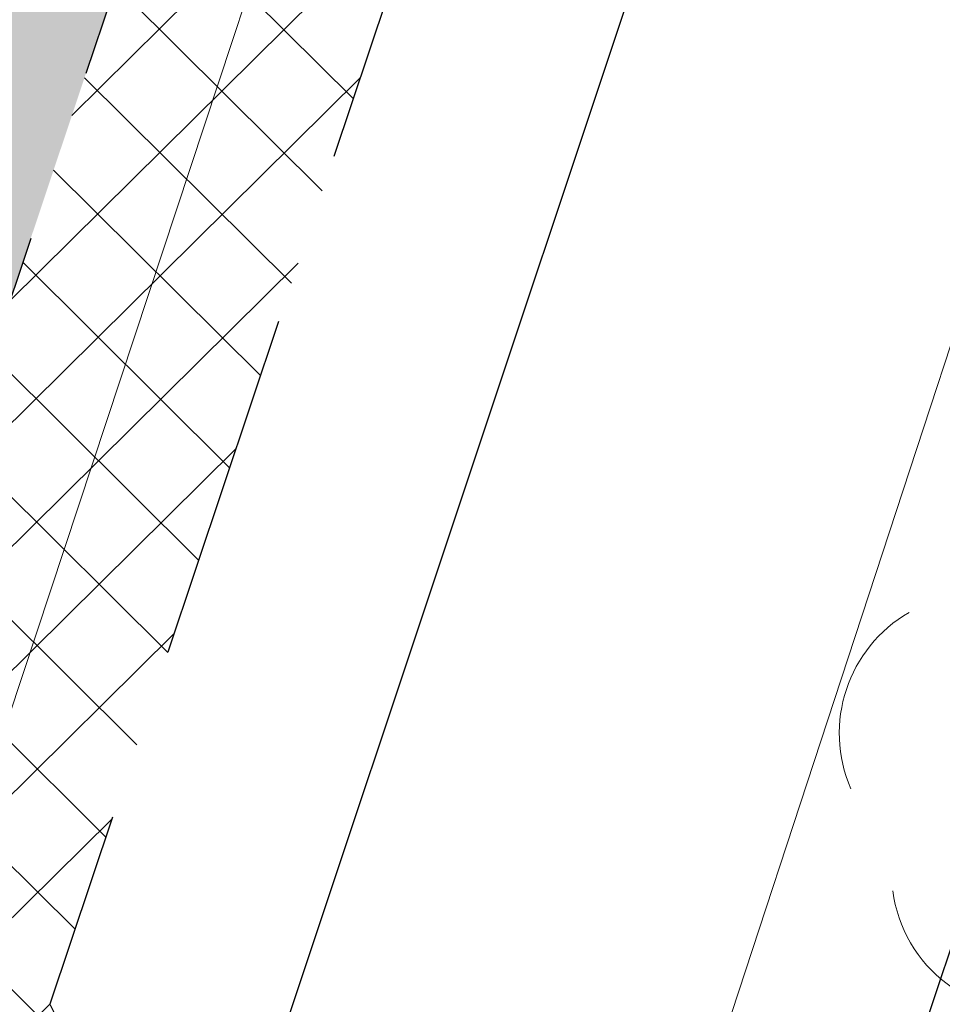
# Model space of a CAD drawing. Header units: metres. Extents: x 6599773 to 13199707, y 5688499 to 11377233.
# Tile 194 of 256: x 6600000.47 to 6600003.12, y 5688996.7 to 5688999.53. Entities that reach past the tile are written whole.
import ezdxf

# ---------------------------------------------------------------- set-up
doc = ezdxf.new("R2010")
doc.units = ezdxf.units.M
doc.header["$MEASUREMENT"] = 0
for name, pattern in [('1', [0]), ('BUG', [1.5, 1, -0.5]), ('GUK', [2, 1.5, -0.5])]:
    doc.linetypes.add(name, pattern=pattern)
for name, color, linetype, lineweight in [('_kolor chodnik', 50, '1', 0), ('_kolor zjazdy kostka', 7, '1', 0), ('_kolor ścieżka', 10, '1', 0), ('_krawedz jezdni i pobocza', 7, 'BUG', 30), ('_row', 150, 'CONTINUOUS', 30), ('AS__Nowe_granice', 140, 'CONTINUOUS', 30), ('Kontury', 90, 'GUK', 5), ('OTK_L_5', 7, 'CONTINUOUS', 5), ('OTZ_T_0', 7, 'CONTINUOUS', 13)]:
    doc.layers.add(name, color=color, linetype=linetype, lineweight=lineweight)
doc.layers.add('_kolor jezdnia', color=7, linetype='1', lineweight=0, true_color=0x00dbdb)
doc.layers.add('_kolor pobocze', color=7, linetype='1', lineweight=0, true_color=0xff66ff)
pattern_1 = [(45, (0, 0), (-0.1767766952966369, 0.1767766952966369), []), (135, (0, 0), (-0.1767766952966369, -0.1767766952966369), [])]

# ---------------------------------------------------------------- blocks, each defined once
blk = doc.blocks.new('922')
at = {"layer": 'OTZ_T_0', "color": 0}
blk.add_circle((0, 0), 0.05, dxfattribs=at)
for centre, radius, start, end in [((0, 0.35), 0.4, 50.114, 129.886), ((-0.35, 0.1), 0.4, 119.84816, 203.51949), ((0.35, 0.1), 0.4, 336.88451, 60.15184), ((-0.2, -0.3), 0.4, 187.477, 278.47884), ((0.2, -0.275), 0.425, 262.6459300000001, 349.62892)]:
    blk.add_arc(centre, radius, start, end, dxfattribs=at)

msp = doc.modelspace()

# ---------------------------------------------------------------- hatches: boundary and pattern name
at = {"layer": '_kolor chodnik'}
h = msp.add_hatch(dxfattribs=at)
h.set_pattern_fill('ANSI37', color=256, scale=2)
h.set_pattern_definition(pattern_1)
h.paths.add_polyline_path([(6599849.938171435, 5688542.085872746), (6599852.232147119, 5688548.938742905), (6599853.573135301, 5688548.489851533), (6599853.827082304, 5688549.248475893), (6599851.793849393, 5688549.929093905), (6599849.895278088, 5688548.982823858), (6599847.823506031, 5688542.793750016)])
edge = h.paths.add_edge_path()
edge.add_line((6600018.106075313, 5689087.454911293), (6600022.42781917, 5689091.229234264))
edge.add_line((6600022.42781917, 5689091.229234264), (6600020.233254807, 5689093.742094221))
edge.add_line((6600020.233254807, 5689093.742094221), (6600017.159471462, 5689091.057656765))
edge.add_arc((6600023.275194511, 5689085.3851404), 8.341433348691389, 137.1531559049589, 148.8016577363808)
edge.add_line((6600016.140105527, 5689089.706021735), (6600018.106075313, 5689087.454911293))
h.paths.add_polyline_path([(6600038.501784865, 5689187.592294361), (6600037.906968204, 5689187.700586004), (6600037.63829624, 5689186.224843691), (6600038.240083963, 5689186.115282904)])
h.paths.add_polyline_path([(6600069.098302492, 5689360.276020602), (6600068.321239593, 5689360.413462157), (6600068.064048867, 5689358.936495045), (6600068.836639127, 5689358.799546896)])
h.paths.add_polyline_path([(6600082.393785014, 5689362.950258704), (6600082.941124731, 5689366.103121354), (6600081.481377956, 5689366.361351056), (6600080.923159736, 5689363.210828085)])
h.paths.add_polyline_path([(6600074.022236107, 5689388.065861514), (6600072.983907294, 5689388.249860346), (6600072.723374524, 5689386.77253894), (6600073.760538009, 5689386.588865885)])
h.paths.add_polyline_path([(6600105.613104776, 5689486.405659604), (6600106.749499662, 5689489.711933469), (6600105.298891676, 5689490.233346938), (6600104.143487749, 5689486.917306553)], flags=17)
h.paths.add_polyline_path([(6600132.519778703, 5689678.737346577), (6600131.761827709, 5689678.896110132), (6600131.444670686, 5689677.429261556), (6600132.212256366, 5689677.269208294)])
h.paths.add_polyline_path([(6600156.649397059, 5689798.7449027), (6600156.48800471, 5689797.958860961), (6600157.450195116, 5689797.757316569), (6600157.615023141, 5689798.542205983)])
h.paths.add_polyline_path([(6600189.055358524, 5689948.643107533), (6600187.902868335, 5689948.884512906), (6600187.600024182, 5689947.417400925), (6600188.748131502, 5689947.176379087)])
edge = h.paths.add_edge_path()
edge.add_line((6600204.459383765, 5690032.969035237), (6600204.153258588, 5690031.227801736))
edge.add_arc((6600202.328347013, 5690027.299936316), 4.331100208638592, 41.85300125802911, 65.08011549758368, ccw=False)
edge.add_arc((6600032.90393149, 5690051.979071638), 174.020003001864, 352.8070218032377, 353.495463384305)
edge.add_arc((6600202.372679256, 5690027.343587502), 5.999999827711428, 55.12102442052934, 69.64815978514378)
edge = h.paths.add_edge_path()
edge.add_line((6600205.046027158, 5690040.265402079), (6600204.972740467, 5690038.483452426))
edge.add_arc((6600203.986269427, 5690044.401803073), 5.999999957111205, 279.4630688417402, 294.9140560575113)
edge.add_line((6600206.513819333, 5690038.960158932), (6600206.607027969, 5690041.030672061))
edge.add_arc((6600203.986269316, 5690044.401803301), 4.270000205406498, 284.3702444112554, 307.86193139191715, ccw=False)
edge = h.paths.add_edge_path()
edge.add_arc((6600203.547470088, 5690044.558759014), 6.446878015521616, 324.4350091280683, 356.2013368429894, ccw=False)
edge.add_arc((6600203.986269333, 5690044.401803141), 6.00000007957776, 323.2169970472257, 357.4193489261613)
h.paths.add_polyline_path([(6600208.910055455, 5690121.713696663), (6600208.146285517, 5690121.748120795), (6600207.125602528, 5690121.794124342), (6600209.971605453, 5690121.665851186)])
edge = h.paths.add_edge_path()
edge.add_line((6600238.769818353, 5690481.648294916), (6600240.338176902, 5690490.873746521))
edge.add_line((6600240.338176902, 5690490.873746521), (6600241.251295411, 5690510.829461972))
edge.add_line((6600241.251295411, 5690510.829461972), (6600239.524022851, 5690510.928942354))
edge.add_line((6600239.524022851, 5690510.928942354), (6600238.633343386, 5690491.167757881))
edge.add_line((6600238.633343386, 5690491.167757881), (6600234.579716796, 5690467.661262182))
edge.add_line((6600234.579716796, 5690467.661262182), (6600234.449796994, 5690464.966873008))
edge.add_arc((6600242.443669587, 5690464.607462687), 8.00194818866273, 177.4256738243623, 268.2543056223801)
edge.add_line((6600242.199903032, 5690456.609228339), (6600242.216657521, 5690457.359274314))
edge.add_line((6600242.216657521, 5690457.359274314), (6600242.305257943, 5690458.836738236))
edge.add_arc((6600242.444504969, 5690464.607952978), 5.772894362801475, 177.0298084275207, 268.6178439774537, ccw=False)
edge.add_line((6600236.679365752, 5690464.907083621), (6600236.951876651, 5690470.95443634))
edge.add_line((6600236.951876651, 5690470.95443634), (6600238.150786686, 5690478.210832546))
edge.add_line((6600238.150786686, 5690478.210832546), (6600238.769818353, 5690481.648294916))
h.paths.add_polyline_path([(6600238.769818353, 5690481.648294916), (6600238.150786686, 5690478.210832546), (6600239.670056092, 5690477.930590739), (6600240.266710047, 5690481.376366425)], flags=17)
edge = h.paths.add_edge_path()
edge.add_line((6600223.366500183, 5690460.339976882), (6600223.276803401, 5690457.948865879))
edge.add_arc((6600221.105749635, 5690465.64864014), 7.999999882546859, 285.7465040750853, 299.8464885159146)
edge.add_line((6600225.08717264, 5690458.709744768), (6600225.240084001, 5690461.623695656))
edge.add_arc((6600221.105749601, 5690465.648640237), 5.769999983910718, 293.06724420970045, 315.7681070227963, ccw=False)
edge = h.paths.add_edge_path()
edge.add_arc((6600220.025145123, 5690444.676291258), 5.77000016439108, 37.996647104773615, 59.94382588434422, ccw=False)
edge.add_line((6600224.572175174, 5690448.22839199), (6600224.817793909, 5690451.081798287))
edge.add_arc((6600220.025145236, 5690444.676291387), 7.999999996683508, 53.19588653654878, 68.15166733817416)
edge.add_line((6600223.00235276, 5690452.101669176), (6600222.91504296, 5690449.670427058))
edge = h.paths.add_edge_path()
edge.add_arc((6600221.105749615, 5690465.648640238), 7.999999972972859, 328.0222308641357, 357.0132597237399)
edge.add_line((6600229.094882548, 5690465.23180147), (6600229.218816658, 5690467.593604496))
edge.add_line((6600229.218816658, 5690467.593604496), (6600228.218919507, 5690467.645774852))
edge.add_line((6600228.218919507, 5690467.645774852), (6600227.891778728, 5690461.411918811))
h.paths.add_polyline_path([(6600200.980142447, 5690012.236744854), (6600202.31727834, 5690011.956662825), (6600202.522293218, 5690012.935421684), (6600201.182321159, 5690013.216097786)])
h.paths.add_polyline_path([(6600196.457878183, 5689983.98337835), (6600195.202332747, 5689984.246370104), (6600194.899091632, 5689982.777335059), (6600196.150355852, 5689982.515240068)])
edge = h.paths.add_edge_path()
edge.add_line((6600112.305909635, 5689517.99101877), (6600112.691041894, 5689519.807934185))
edge.add_line((6600112.691041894, 5689519.807934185), (6600113.245521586, 5689522.423769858))
edge.add_line((6600113.245521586, 5689522.423769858), (6600111.553124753, 5689522.782507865))
edge.add_line((6600111.553124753, 5689522.782507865), (6600107.405864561, 5689503.217226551))
edge.add_line((6600107.405864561, 5689503.217226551), (6600099.494506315, 5689480.361667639))
edge.add_line((6600099.494506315, 5689480.361667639), (6600099.182814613, 5689478.891218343))
edge.add_arc((6600107.008997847, 5689477.232359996), 8.000059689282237, 168.0325629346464, 257.7529108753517)
edge.add_line((6600105.311960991, 5689469.414366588), (6600105.784990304, 5689471.593619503))
edge.add_arc((6600107.008927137, 5689477.232314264), 5.769999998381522, 168.0321375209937, 257.7533362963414, ccw=False)
edge.add_line((6600101.364343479, 5689478.42879883), (6600101.647245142, 5689479.76342708))
edge.add_line((6600101.647245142, 5689479.76342708), (6600104.143487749, 5689486.917306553))
edge.add_line((6600104.143487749, 5689486.917306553), (6600105.298891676, 5689490.233346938))
edge.add_line((6600105.298891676, 5689490.233346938), (6600108.240043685, 5689498.809726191))
edge.add_line((6600108.240043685, 5689498.809726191), (6600112.305909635, 5689517.99101877))
h.paths.add_polyline_path([(6600136.009573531, 5689645.499114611), (6600138.333647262, 5689645.012304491), (6600138.661671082, 5689646.578318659), (6600134.869459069, 5689647.372651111)])
at = {"layer": '_kolor jezdnia'}
h = msp.add_hatch(dxfattribs=at)
h.set_pattern_fill('ANSI37', color=256, scale=2.2)
h.set_pattern_definition([(311.9999999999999, (0, 0), (0.2043648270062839, 0.1840109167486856), []), (41.99999999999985, (0, 0), (-0.1840109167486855, 0.2043648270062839), [])])
edge = h.paths.add_edge_path()
edge.add_line((6599833.066047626, 5688539.933393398), (6599850.649511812, 5688527.983462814))
edge.add_arc((6599857.337592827, 5688536.653968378), 10.95025544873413, 169.5012687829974, 232.3548431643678, ccw=False)
edge.add_arc((6599858.085851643, 5688536.618142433), 11.69295282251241, 162.2507788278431, 169.9967502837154, ccw=False)
edge.add_line((6599846.949484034, 5688540.182754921), (6599847.823506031, 5688542.793750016))
edge.add_line((6599847.823506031, 5688542.793750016), (6599849.895278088, 5688548.982823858))
edge.add_line((6599849.895278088, 5688548.982823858), (6599852.434748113, 5688556.56906746))
edge.add_line((6599852.434748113, 5688556.56906746), (6599928.48625871, 5688783.760284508))
edge.add_line((6599928.48625871, 5688783.760284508), (6599931.025728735, 5688791.34652811))
edge.add_line((6599931.025728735, 5688791.34652811), (6599996.657773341, 5688987.411326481))
edge.add_line((6599996.657773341, 5688987.411326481), (6599999.197243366, 5688994.997570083))
edge.add_line((6599999.197243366, 5688994.997570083), (6600021.930100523, 5689062.908193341))
edge.add_line((6600021.930100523, 5689062.908193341), (6600017.620224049, 5689067.371531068))
edge.add_line((6600017.620224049, 5689067.371531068), (6600016.714558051, 5689064.654078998))
edge.add_line((6600016.714558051, 5689064.654078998), (6600012.423620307, 5689051.835617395))
edge.add_line((6600012.423620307, 5689051.835617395), (6600009.884150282, 5689044.249373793))
edge.add_line((6600009.884150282, 5689044.249373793), (6599977.53516164, 5688947.612159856))
edge.add_line((6599977.53516164, 5688947.612159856), (6599974.995691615, 5688940.025916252))
edge.add_line((6599974.995691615, 5688940.025916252), (6599942.096912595, 5688841.746295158))
edge.add_line((6599942.096912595, 5688841.746295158), (6599939.557442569, 5688834.160051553))
edge.add_line((6599939.557442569, 5688834.160051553), (6599882.679288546, 5688664.246042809))
edge.add_line((6599882.679288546, 5688664.246042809), (6599880.139818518, 5688656.659799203))
edge.add_line((6599880.139818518, 5688656.659799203), (6599852.464543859, 5688573.984527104))
edge.add_line((6599852.464543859, 5688573.984527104), (6599842.470137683, 5688544.127903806))
edge.add_arc((6599835.706422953, 5688546.652910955), 7.219660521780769, 248.54809133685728, 339.52856074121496, ccw=False)
h.paths.add_polyline_path([(6600044.653202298, 5689172.271628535), (6600046.276244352, 5689181.431901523), (6600047.759199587, 5689189.801539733), (6600051.0603021, 5689208.432603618), (6600052.368792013, 5689215.817578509), (6600054.808584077, 5689229.587499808), (6600056.11707399, 5689236.972474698), (6600057.346666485, 5689243.912161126), (6600058.655146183, 5689251.297078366), (6600058.831439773, 5689252.292060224), (6600060.098987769, 5689259.445963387), (6600060.139929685, 5689259.677035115), (6600061.407468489, 5689266.830886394), (6600072.329030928, 5689328.470998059), (6600073.637511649, 5689335.855921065), (6600077.337304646, 5689356.73715072), (6600078.820259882, 5689365.106788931), (6600081.142794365, 5689378.214921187), (6600082.53851694, 5689386.092227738), (6600095.187867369, 5689457.483787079), (6600091.082877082, 5689465.8405575), (6600089.043088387, 5689454.328211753), (6600087.870641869, 5689447.711051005), (6600087.560133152, 5689445.958573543), (6600086.562151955, 5689440.326076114), (6600082.433200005, 5689417.022719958), (6600080.95024477, 5689408.65308175), (6600077.202698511, 5689387.502337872), (6600075.719743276, 5689379.132699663), (6600073.469199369, 5689366.430874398), (6600071.986244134, 5689358.061236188), (6600069.986864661, 5689346.776955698), (6600068.591142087, 5689338.899649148), (6600065.559290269, 5689321.78820693), (6600064.163567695, 5689313.91090038), (6600059.719426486, 5689288.828650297), (6600058.323703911, 5689280.951343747), (6600057.563846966, 5689276.662793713), (6600056.168124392, 5689268.785487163), (6600054.804920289, 5689261.091711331), (6600053.409197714, 5689253.214404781), (6600053.264817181, 5689252.399536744), (6600051.869094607, 5689244.522230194), (6600051.183555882, 5689240.653124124), (6600049.787833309, 5689232.775817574), (6600046.593849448, 5689214.749319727), (6600045.198126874, 5689206.872013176), (6600044.41754409, 5689202.466488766), (6600042.934588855, 5689194.096850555), (6600036.429952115, 5689157.38538759), (6600034.94699688, 5689149.01574938), (6600030.579776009, 5689124.367629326), (6600027.529365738, 5689107.151445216), (6600024.895072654, 5689094.014582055), (6600030.583685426, 5689094.264316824), (6600032.945013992, 5689106.191885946), (6600043.170247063, 5689163.901990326)])
edge = h.paths.add_edge_path()
edge.add_line((6600111.106812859, 5689535.144351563), (6600111.256844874, 5689535.85214863))
edge.add_line((6600111.256844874, 5689535.85214863), (6600112.915748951, 5689543.678261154))
edge.add_line((6600112.915748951, 5689543.678261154), (6600117.304772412, 5689564.384094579))
edge.add_line((6600117.304772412, 5689564.384094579), (6600119.067357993, 5689572.699339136))
edge.add_line((6600119.067357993, 5689572.699339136), (6600120.087667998, 5689577.512794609))
edge.add_line((6600120.087667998, 5689577.512794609), (6600121.64289057, 5689584.849775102))
edge.add_line((6600121.64289057, 5689584.849775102), (6600128.436769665, 5689616.900852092))
edge.add_line((6600128.436769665, 5689616.900852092), (6600129.991992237, 5689624.237832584))
edge.add_line((6600129.991992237, 5689624.237832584), (6600132.660554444, 5689636.827148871))
edge.add_line((6600132.660554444, 5689636.827148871), (6600133.208838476, 5689639.444704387))
edge.add_line((6600133.208838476, 5689639.444704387), (6600134.848957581, 5689647.274775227))
edge.add_line((6600134.848957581, 5689647.274775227), (6600138.97649476, 5689666.979995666))
edge.add_line((6600138.97649476, 5689666.979995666), (6600140.51410642, 5689674.320687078))
edge.add_line((6600140.51410642, 5689674.320687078), (6600145.209128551, 5689696.735129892))
edge.add_line((6600145.209128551, 5689696.735129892), (6600146.746740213, 5689704.075821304))
edge.add_line((6600146.746740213, 5689704.075821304), (6600151.462308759, 5689726.588354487))
edge.add_line((6600151.462308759, 5689726.588354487), (6600152.999920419, 5689733.929045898))
edge.add_line((6600152.999920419, 5689733.929045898), (6600155.244070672, 5689744.642813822))
edge.add_line((6600155.244070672, 5689744.642813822), (6600156.781682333, 5689751.983505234))
edge.add_line((6600156.781682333, 5689751.983505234), (6600161.635515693, 5689775.156126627))
edge.add_line((6600161.635515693, 5689775.156126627), (6600163.378142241, 5689783.475576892))
edge.add_line((6600163.378142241, 5689783.475576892), (6600163.850769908, 5689785.731942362))
edge.add_line((6600163.850769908, 5689785.731942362), (6600167.028500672, 5689800.90270461))
edge.add_line((6600167.028500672, 5689800.90270461), (6600179.490888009, 5689860.399222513))
edge.add_line((6600179.490888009, 5689860.399222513), (6600181.233514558, 5689868.718672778))
edge.add_line((6600181.233514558, 5689868.718672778), (6600181.84713393, 5689871.648144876))
edge.add_line((6600181.84713393, 5689871.648144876), (6600183.38474559, 5689878.988836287))
edge.add_line((6600183.38474559, 5689878.988836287), (6600184.935818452, 5689886.393792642))
edge.add_line((6600184.935818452, 5689886.393792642), (6600186.575937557, 5689894.223863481))
edge.add_line((6600186.575937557, 5689894.223863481), (6600194.051338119, 5689929.912074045))
edge.add_line((6600194.051338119, 5689929.912074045), (6600195.691457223, 5689937.742144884))
edge.add_line((6600195.691457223, 5689937.742144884), (6600202.915799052, 5689972.231779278))
edge.add_line((6600202.915799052, 5689972.231779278), (6600204.555918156, 5689980.061850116))
edge.add_line((6600204.555918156, 5689980.061850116), (6600206.062781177, 5689987.255744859))
edge.add_line((6600206.062781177, 5689987.255744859), (6600207.702900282, 5689995.085815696))
edge.add_line((6600207.702900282, 5689995.085815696), (6600210.232559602, 5690007.162628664))
edge.add_line((6600210.232559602, 5690007.162628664), (6600211.694938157, 5690014.144150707))
edge.add_arc((6600028.177652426, 5690052.584442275), 187.5000004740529, 348.1696294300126, 357.4195276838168)
edge.add_line((6600215.487522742, 5690044.142720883), (6600208.310270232, 5690026.480446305))
edge.add_arc((6600032.903933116, 5690051.97907145), 177.2500013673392, 348.1696294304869, 351.7289130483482, ccw=False)
edge.add_line((6600206.38894146, 5690015.640182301), (6600205.966941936, 5690013.625519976))
edge.add_line((6600205.966941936, 5690013.625519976), (6600204.326822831, 5690005.795449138))
edge.add_line((6600204.326822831, 5690005.795449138), (6600197.076961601, 5689971.183982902))
edge.add_line((6600197.076961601, 5689971.183982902), (6600195.334335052, 5689962.864532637))
edge.add_line((6600195.334335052, 5689962.864532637), (6600193.44722506, 5689953.855305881))
edge.add_line((6600193.44722506, 5689953.855305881), (6600191.909227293, 5689946.512771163))
edge.add_line((6600191.909227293, 5689946.512771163), (6600185.49684423, 5689915.899498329))
edge.add_line((6600185.49684423, 5689915.899498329), (6600183.856521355, 5689908.068454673))
edge.add_line((6600183.856521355, 5689908.068454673), (6600182.066605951, 5689899.523243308))
edge.add_line((6600182.066605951, 5689899.523243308), (6600180.32407057, 5689891.204228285))
edge.add_line((6600180.32407057, 5689891.204228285), (6600174.320344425, 5689862.541919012))
edge.add_line((6600174.320344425, 5689862.541919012), (6600172.577809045, 5689854.222903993))
edge.add_line((6600172.577809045, 5689854.222903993), (6600163.663810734, 5689811.666703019))
edge.add_line((6600163.663810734, 5689811.666703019), (6600162.023782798, 5689803.837067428))
edge.add_line((6600162.023782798, 5689803.837067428), (6600160.924220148, 5689798.587659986))
edge.add_line((6600160.924220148, 5689798.587659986), (6600159.279208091, 5689790.734229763))
edge.add_line((6600159.279208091, 5689790.734229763), (6600157.107250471, 5689780.365115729))
edge.add_line((6600157.107250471, 5689780.365115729), (6600155.462238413, 5689772.511685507))
edge.add_line((6600155.462238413, 5689772.511685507), (6600153.380318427, 5689762.572418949))
edge.add_line((6600153.380318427, 5689762.572418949), (6600151.735124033, 5689754.718118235))
edge.add_line((6600151.735124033, 5689754.718118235), (6600148.586504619, 5689739.686336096))
edge.add_line((6600148.586504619, 5689739.686336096), (6600146.885007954, 5689731.563243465))
edge.add_line((6600146.885007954, 5689731.563243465), (6600141.75088822, 5689707.052510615))
edge.add_line((6600141.75088822, 5689707.052510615), (6600140.110896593, 5689699.223048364))
edge.add_line((6600140.110896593, 5689699.223048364), (6600133.483561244, 5689667.583574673))
edge.add_line((6600133.483561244, 5689667.583574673), (6600131.860394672, 5689659.834436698))
edge.add_line((6600131.860394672, 5689659.834436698), (6600131.740984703, 5689659.26436315))
edge.add_line((6600131.740984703, 5689659.26436315), (6600130.117814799, 5689651.515209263))
edge.add_line((6600130.117814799, 5689651.515209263), (6600127.278733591, 5689637.961189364))
edge.add_line((6600127.278733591, 5689637.961189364), (6600126.924568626, 5689636.290366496))
edge.add_line((6600126.924568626, 5689636.290366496), (6600125.166244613, 5689627.995226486))
edge.add_line((6600125.166244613, 5689627.995226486), (6600118.009503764, 5689594.232298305))
edge.add_line((6600118.009503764, 5689594.232298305), (6600116.251179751, 5689585.937158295))
edge.add_line((6600116.251179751, 5689585.937158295), (6600113.665314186, 5689573.737975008))
edge.add_line((6600113.665314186, 5689573.737975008), (6600111.898534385, 5689565.402943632))
edge.add_line((6600111.898534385, 5689565.402943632), (6600104.889982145, 5689532.33911599))
edge.add_line((6600104.889982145, 5689532.33911599), (6600103.226635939, 5689524.492047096))
edge.add_line((6600103.226635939, 5689524.492047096), (6600096.623876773, 5689493.342605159))
edge.add_line((6600096.623876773, 5689493.342605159), (6600094.968986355, 5689485.53542763))
edge.add_line((6600094.968986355, 5689485.53542763), (6600094.300101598, 5689482.379870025))
edge.add_line((6600094.300101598, 5689482.379870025), (6600099.182814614, 5689478.891218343))
edge.add_line((6600099.182814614, 5689478.891218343), (6600099.494506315, 5689480.361667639))
edge.add_line((6600099.494506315, 5689480.361667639), (6600111.106812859, 5689535.144351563))
edge = h.paths.add_edge_path()
edge.add_arc((6600239.213891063, 5690851.4003676), 10.0000000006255, -2.8342403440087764, 76.13703556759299, ccw=False)
edge.add_line((6600249.201658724, 5690850.905901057), (6600249.082723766, 5690848.503524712))
edge.add_line((6600249.082723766, 5690848.503524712), (6600247.016487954, 5690806.767468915))
edge.add_line((6600247.016487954, 5690806.767468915), (6600246.092398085, 5690789.152178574))
edge.add_line((6600246.092398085, 5690789.152178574), (6600233.768116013, 5690572.015170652))
edge.add_line((6600233.768116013, 5690572.015170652), (6600228.959056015, 5690465.29620206))
edge.add_line((6600228.959056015, 5690465.29620206), (6600234.588724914, 5690465.017134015))
edge.add_line((6600234.588724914, 5690465.017134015), (6600239.26254019, 5690571.767576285))
edge.add_line((6600239.26254019, 5690571.767576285), (6600252.505038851, 5690806.400146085))
edge.add_line((6600252.505038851, 5690806.400146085), (6600254.569211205, 5690848.094521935))
edge.add_arc((6600262.559425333, 5690847.6989487), 7.999999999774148, 76.13703557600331, 177.1657596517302, ccw=False)
edge.add_line((6600264.476229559, 5690855.465921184), (6600241.609896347, 5690861.109083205))
edge = h.paths.add_edge_path()
edge.add_line((6600250.031475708, 5690451.625307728), (6600250.231741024, 5690455.772579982))
edge.add_line((6600250.231741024, 5690455.772579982), (6600246.257763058, 5690456.417303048))
edge.add_line((6600246.257763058, 5690456.417303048), (6600242.171761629, 5690456.61060902))
edge.add_arc((6600242.563100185, 5690464.586983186), 7.985968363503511, 176.9123644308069, 267.1911945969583, ccw=False)
edge.add_line((6600234.588724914, 5690465.017134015), (6600228.959056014, 5690465.29620206))
edge.add_arc((6600220.965133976, 5690465.657286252), 8.002072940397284, 267.8289300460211, 357.413716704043, ccw=False)
edge.add_line((6600220.661989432, 5690457.660957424), (6600212.406915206, 5690458.119572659))
edge.add_line((6600212.406915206, 5690458.119572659), (6600208.431872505, 5690457.817501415))
edge.add_line((6600208.431872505, 5690457.817501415), (6600208.233912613, 5690454.548331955))
edge.add_line((6600208.233912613, 5690454.548331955), (6600212.129565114, 5690453.127270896))
edge.add_line((6600212.129565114, 5690453.127270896), (6600218.640548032, 5690452.76554962))
edge.add_line((6600218.640548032, 5690452.76554962), (6600216.486747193, 5690452.885205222))
edge.add_line((6600216.486747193, 5690452.885205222), (6600220.46890539, 5690452.663974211))
edge.add_arc((6600220.025145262, 5690444.676291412), 7.999999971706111, -0.3386579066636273, 86.8201700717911, ccw=False)
edge.add_line((6600228.025005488, 5690444.629006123), (6600227.803602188, 5690439.649256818))
edge.add_line((6600227.803602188, 5690439.649256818), (6600226.885525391, 5690435.936828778))
edge.add_line((6600226.885525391, 5690435.936828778), (6600225.534849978, 5690405.967249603))
edge.add_line((6600225.534849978, 5690405.967249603), (6600226.115199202, 5690402.187514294))
edge.add_line((6600226.115199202, 5690402.187514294), (6600213.445139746, 5690121.008786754))
edge.add_line((6600213.445139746, 5690121.008786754), (6600213.352800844, 5690118.960058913))
edge.add_line((6600213.352800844, 5690118.960058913), (6600209.980184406, 5690044.131649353))
edge.add_arc((6600203.986269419, 5690044.401803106), 5.999999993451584, 257.4162346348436, 357.41934921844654, ccw=False)
edge.add_line((6600202.679069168, 5690038.545931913), (6600201.589735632, 5690033.666039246))
edge.add_line((6600201.589735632, 5690033.666039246), (6600203.67987942, 5690033.199458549))
edge.add_arc((6600202.372679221, 5690027.343587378), 5.999999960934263, -8.27108729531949, 77.41623506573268, ccw=False)
edge.add_line((6600208.310270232, 5690026.480446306), (6600215.487522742, 5690044.142720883))
edge.add_line((6600215.487522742, 5690044.142720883), (6600216.199687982, 5690059.944661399))
edge.add_line((6600216.199687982, 5690059.944661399), (6600216.537356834, 5690067.437056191))
edge.add_line((6600216.537356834, 5690067.437056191), (6600223.893528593, 5690230.66011469))
edge.add_line((6600223.893528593, 5690230.66011469), (6600224.231197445, 5690238.152509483))
edge.add_line((6600224.231197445, 5690238.152509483), (6600233.507835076, 5690443.987992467))
edge.add_arc((6600241.499722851, 5690443.627812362), 7.999999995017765, 87.29208981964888, 177.4195277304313, ccw=False)
edge.add_line((6600241.877677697, 5690451.618879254), (6600246.021541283, 5690451.422886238))
edge.add_line((6600246.021541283, 5690451.422886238), (6600246.427694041, 5690451.443388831))
edge.add_line((6600246.427694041, 5690451.443388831), (6600246.793970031, 5690451.461878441))
edge.add_line((6600246.793970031, 5690451.461878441), (6600250.031475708, 5690451.625307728))
edge = h.paths.add_edge_path()
edge.add_line((6600007.33756506, 5689086.20374581), (6600006.980466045, 5689080.740822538))
edge.add_line((6600006.980466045, 5689080.740822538), (6600007.229745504, 5689080.720859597))
edge.add_line((6600007.229745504, 5689080.720859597), (6600008.093335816, 5689080.601653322))
edge.add_line((6600008.093335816, 5689080.601653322), (6600008.702681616, 5689080.53831051))
edge.add_arc((6600008.140193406, 5689070.554142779), 9.999999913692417, -18.557800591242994, 86.77547804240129, ccw=False)
edge.add_line((6600017.620224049, 5689067.371531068), (6600021.930100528, 5689062.908193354))
edge.add_arc((6599734.83819726, 5689159.011261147), 302.7499967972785, 341.4922000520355, 343.8640860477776)
edge.add_arc((6600034.895369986, 5689072.315877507), 9.581213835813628, 98.63328270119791, 164.5273290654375, ccw=False)
edge.add_line((6600033.457137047, 5689081.788529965), (6600033.832640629, 5689081.798737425))
edge.add_line((6600033.832640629, 5689081.798737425), (6600034.422462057, 5689082.05700874))
edge.add_line((6600034.422462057, 5689082.05700874), (6600036.833623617, 5689082.139040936))
edge.add_line((6600036.833623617, 5689082.139040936), (6600036.730225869, 5689087.148851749))
edge.add_line((6600036.730225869, 5689087.148851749), (6600036.579860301, 5689087.134303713))
edge.add_arc((6600036.479565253, 5689093.136286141), 6.002820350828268, 169.1687651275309, 270.9573417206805, ccw=False)
edge.add_line((6600030.583685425, 5689094.264316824), (6600024.895072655, 5689094.014582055))
edge.add_arc((6600015.200558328, 5689096.162123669), 9.929528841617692, 271.0943432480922, 347.5094668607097, ccw=False)
edge.add_arc((6600014.909438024, 5689089.646776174), 3.446070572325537, 264.4236009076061, 278.0194998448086, ccw=False)
edge.add_line((6600014.574573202, 5689086.217014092), (6600014.299554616, 5689086.232508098))
edge.add_line((6600014.299554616, 5689086.232508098), (6600010.474232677, 5689086.448019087))
edge.add_line((6600010.474232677, 5689086.448019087), (6600007.33756506, 5689086.20374581))
edge = h.paths.add_edge_path()
edge.add_line((6600105.490725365, 5689463.953528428), (6600106.927559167, 5689464.047234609))
edge.add_line((6600106.927559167, 5689464.047234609), (6600107.835, 5689468.66))
edge.add_line((6600107.835, 5689468.66), (6600105.311960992, 5689469.414366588))
edge.add_arc((6600107.008997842, 5689477.232359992), 8.000059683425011, 168.0325628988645, 257.7529109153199, ccw=False)
edge.add_line((6600099.182814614, 5689478.891218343), (6600094.300101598, 5689482.379870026))
edge.add_arc((6600586.245114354, 5689378.10423892), 502.8750369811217, 168.032376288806, 169.9522165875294)
edge.add_line((6600091.082877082, 5689465.8405575), (6600095.187867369, 5689457.483787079))
edge.add_arc((6600103.06517392, 5689456.088064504), 8.000000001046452, 77.7533362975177, 169.9524553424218, ccw=False)
edge.add_line((6600104.762140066, 5689463.906012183), (6600105.490725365, 5689463.953528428))
at = {"layer": '_kolor pobocze'}
h = msp.add_hatch(dxfattribs=at)
h.set_pattern_fill('ANSI37', color=256, scale=2)
h.set_pattern_definition(pattern_1)
edge = h.paths.add_edge_path()
edge.add_line((6600035.926965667, 5689101.56944285), (6600036.046865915, 5689102.311543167))
edge.add_arc((6600058.171848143, 5689233.778275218), 133.3154772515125, 259.4578941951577, 260.4470163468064, ccw=False)
edge.add_line((6600033.780707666, 5689102.713067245), (6600032.142559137, 5689101.847662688))
edge.add_arc((6599734.838175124, 5689159.011266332), 302.7500195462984, 347.6801154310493, 349.11639019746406, ccw=False)
edge.add_arc((6600036.478170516, 5689093.133441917), 6.000000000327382, 167.68011541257, 271.5571101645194)
edge.add_line((6600036.64121064, 5689087.1356575), (6600036.730491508, 5689087.137804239))
edge.add_line((6600036.730491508, 5689087.137804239), (6600036.71246321, 5689087.887583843))
edge.add_line((6600036.71246321, 5689087.887583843), (6600036.559840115, 5689087.884077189))
edge.add_arc((6600036.482532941, 5689093.14290691), 5.259397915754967, 170.6455005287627, 270.84221319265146, ccw=False)
edge.add_arc((6600545.796425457, 5688991.216220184), 524.6691769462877, 167.9170060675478, 168.7028219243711, ccw=False)
edge.add_line((6600032.751078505, 5689101.044345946), (6600034.011432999, 5689101.917298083))
edge.add_line((6600034.011432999, 5689101.917298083), (6600035.926965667, 5689101.56944285))
edge = h.paths.add_edge_path()
edge.add_line((6600002.828843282, 5688994.032881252), (6600003.066918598, 5688994.744091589))
edge.add_line((6600003.066918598, 5688994.744091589), (6600001.227880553, 5688995.359703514))
edge.add_line((6600001.227880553, 5688995.359703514), (6600000.55876659, 5688996.702196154))
edge.add_line((6600000.55876659, 5688996.702196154), (6600022.641310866, 5689062.67011804))
edge.add_arc((6599734.83819395, 5689159.011262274), 303.5000002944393, 341.4922000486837, 343.8640860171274)
edge.add_arc((6600035.267451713, 5689072.092773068), 9.250000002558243, 91.55711016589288, 163.8640860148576, ccw=False)
edge.add_line((6600035.016098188, 5689081.339357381), (6600036.868703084, 5689081.389717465))
edge.add_line((6600036.868703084, 5689081.389717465), (6600036.850674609, 5689082.139504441))
edge.add_line((6600036.850674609, 5689082.139504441), (6600034.995718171, 5689082.089080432))
edge.add_arc((6600035.267451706, 5689072.092773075), 9.999999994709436, 91.55711014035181, 163.8640860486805)
edge.add_arc((6599734.838192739, 5689159.011262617), 302.7500015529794, 341.4922000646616, 343.8640860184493, ccw=False)
edge.add_line((6600021.930100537, 5689062.908193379), (6599999.748942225, 5688996.6456785))
edge.add_line((6599999.748942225, 5688996.6456785), (6600000.695212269, 5688994.747107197))
edge.add_line((6600000.695212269, 5688994.747107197), (6600002.828843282, 5688994.032881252))
h.paths.add_polyline_path([(6599971.7492186, 5688907.297112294), (6599971.084233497, 5688908.631320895), (6599997.822068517, 5688988.526766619), (6599999.164561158, 5688989.195880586), (6600001.003599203, 5688988.580268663), (6600001.241674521, 5688989.291479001), (6599999.108043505, 5688990.005704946), (6599997.2094722, 5688989.059434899), (6599970.270280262, 5688908.583087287), (6599971.216550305, 5688906.684515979), (6599973.350181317, 5688905.970290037), (6599973.588256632, 5688906.681500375)])
h.paths.add_polyline_path([(6599932.504667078, 5688790.060553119), (6599931.835553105, 5688791.403045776), (6599968.343406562, 5688900.4641754), (6599969.685899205, 5688901.133289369), (6599971.524937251, 5688900.517677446), (6599971.763012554, 5688901.228887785), (6599969.629381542, 5688901.94311373), (6599967.730810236, 5688900.996843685), (6599931.025728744, 5688791.34652811), (6599931.971998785, 5688789.447956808), (6599933.988392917, 5688788.772975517), (6599934.226774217, 5688789.484136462)])
at = {"layer": '_kolor zjazdy kostka'}
h = msp.add_hatch(dxfattribs=at)
h.set_pattern_fill('ANSI37', color=256, scale=2)
h.set_pattern_definition(pattern_1)
h.paths.add_polyline_path([(6600244.137440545, 5690813.934732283), (6600242.369522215, 5690814.022127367), (6600242.097568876, 5690808.528921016), (6600243.865482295, 5690808.44142671)])
h.paths.add_polyline_path([(6600247.012128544, 5690806.679412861), (6600247.44273645, 5690815.377295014), (6600247.393289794, 5690814.378518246), (6600247.113277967, 5690808.722537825)])
h.paths.add_polyline_path([(6600242.297085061, 5690788.088808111), (6600240.958726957, 5690788.155683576), (6600240.648818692, 5690782.664569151), (6600241.987258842, 5690782.599147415)])
h.paths.add_polyline_path([(6600245.558275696, 5690780.919298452), (6600246.037231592, 5690789.405686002), (6600244.985820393, 5690788.453468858), (6600244.612601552, 5690781.981345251)])
h.paths.add_polyline_path([(6600241.348405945, 5690723.711515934), (6600242.272017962, 5690722.691689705), (6600242.749709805, 5690731.155680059), (6600241.698138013, 5690730.203317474), (6600241.472690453, 5690726.27550499)])
h.paths.add_polyline_path([(6600225.772794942, 5690394.589141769), (6600224.731429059, 5690393.637598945), (6600224.461246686, 5690387.644646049), (6600225.412923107, 5690386.603142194)])
h.paths.add_polyline_path([(6600223.012390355, 5690333.280720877), (6600223.372595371, 5690341.272607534), (6600222.32835346, 5690340.318436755), (6600222.058239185, 5690334.324941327)])
h.paths.add_polyline_path([(6600215.496388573, 5690166.390602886), (6600215.856593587, 5690174.382489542), (6600214.812834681, 5690173.428760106), (6600214.542018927, 5690167.435062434)])
h.paths.add_polyline_path([(6600212.446537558, 5690121.053392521), (6600213.399499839, 5690120.010473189), (6600213.788744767, 5690128.503024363), (6600212.745135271, 5690127.54943145)])
h.paths.add_polyline_path([(6600209.977420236, 5690121.665589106), (6600210.225142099, 5690127.162117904), (6600207.346107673, 5690127.291879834), (6600207.119593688, 5690121.794395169)])
h.paths.add_polyline_path([(6600207.950178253, 5690070.725854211), (6600204.880846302, 5690070.828947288), (6600204.643784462, 5690065.333808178), (6600207.702521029, 5690065.204598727)])
h.paths.add_polyline_path([(6600200.981479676, 5690012.236464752), (6600199.969248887, 5690007.339980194), (6600201.282587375, 5690007.064882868), (6600202.31726072, 5690011.956666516)])
h.paths.add_polyline_path([(6600193.613960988, 5689970.406358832), (6600192.398010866, 5689970.660657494), (6600191.286205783, 5689965.274578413), (6600192.486379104, 5689965.023185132)])
h.paths.add_polyline_path([(6600189.061271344, 5689948.671423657), (6600189.984133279, 5689953.050774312), (6600188.818902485, 5689953.32186217), (6600187.908781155, 5689948.91282903)])
h.paths.add_polyline_path([(6600180.976201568, 5689915.317449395), (6600179.952861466, 5689910.421322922), (6600181.008474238, 5689910.200199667), (6600182.033843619, 5689915.09540201)])
h.paths.add_polyline_path([(6600176.508279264, 5689893.538690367), (6600177.476023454, 5689893.335973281), (6600178.603605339, 5689898.719146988), (6600177.636002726, 5689898.922290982)])
h.paths.add_polyline_path([(6600179.28182965, 5689859.401159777), (6600180.522246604, 5689860.211927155), (6600181.057490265, 5689860.561775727), (6600183.598022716, 5689860.029600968), (6600184.726606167, 5689865.412570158), (6600182.186324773, 5689865.943033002), (6600181.604764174, 5689866.832779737), (6600181.024456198, 5689867.720610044)])
h.paths.add_polyline_path([(6600160.20081012, 5689810.862606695), (6600159.232772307, 5689811.065842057), (6600158.207991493, 5689806.171529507), (6600159.17573568, 5689805.968812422)])
h.paths.add_polyline_path([(6600156.493917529, 5689797.987177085), (6600155.463416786, 5689793.068691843), (6600156.431160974, 5689792.865974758), (6600157.461419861, 5689797.784520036)])
edge = h.paths.add_edge_path()
edge.add_arc((6600173.111981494, 5689800.679690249), 5.999999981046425, 204.6731153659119, 239.5411154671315, ccw=False)
edge.add_arc((6600173.162096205, 5689800.685330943), 6.047914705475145, 168.3203586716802, 204.5234866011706, ccw=False)
edge.add_line((6600167.239404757, 5689801.909666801), (6600163.65166784, 5689784.781499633))
edge.add_arc((6600169.524220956, 5689783.551410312), 5.999999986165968, 139.2146049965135, 168.1696294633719, ccw=False)
edge.add_arc((6600169.524220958, 5689783.551410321), 5.999999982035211, 96.80962310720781, 139.2146050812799, ccw=False)
edge.add_line((6600168.81279652, 5689789.509083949), (6600170.070461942, 5689795.507731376))
h.paths.add_polyline_path([(6600163.526364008, 5689776.866746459), (6600166.051243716, 5689776.337874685), (6600167.179826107, 5689781.720838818), (6600164.653945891, 5689782.24992016), (6600163.941148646, 5689783.340449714), (6600163.493329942, 5689784.025580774), (6600161.750703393, 5689775.706130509), (6600162.438017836, 5689776.155376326)])
h.paths.add_polyline_path([(6600152.614191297, 5689774.643430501), (6600153.639138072, 5689779.536616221), (6600152.646757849, 5689779.74492896), (6600151.646447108, 5689774.846147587)])
h.paths.add_polyline_path([(6600150.121074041, 5689767.466820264), (6600148.177624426, 5689758.167954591), (6600149.115997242, 5689757.971390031), (6600151.066362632, 5689767.268392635)])
h.paths.add_polyline_path([(6600142.970741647, 5689739.332500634), (6600141.888449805, 5689734.142420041), (6600144.036614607, 5689733.695518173), (6600145.123068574, 5689738.882330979)])
h.paths.add_polyline_path([(6600136.256357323, 5689701.052153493), (6600137.154085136, 5689700.864096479), (6600138.287960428, 5689706.274871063), (6600137.38649247, 5689706.464182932)])
h.paths.add_polyline_path([(6600130.081494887, 5689667.099389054), (6600129.212847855, 5689667.281639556), (6600128.083282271, 5689661.898895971), (6600128.953953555, 5689661.716447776)])
h.paths.add_polyline_path([(6600128.397394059, 5689659.030340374), (6600127.554144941, 5689659.207226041), (6600126.493408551, 5689653.810049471), (6600127.269860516, 5689653.647397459)])
h.paths.add_polyline_path([(6600134.990411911, 5689640.633636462), (6600137.30714639, 5689640.148363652), (6600138.339560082, 5689645.040620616), (6600136.015486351, 5689645.500958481), (6600135.435178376, 5689646.388788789), (6600134.8548704, 5689647.276619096), (6600133.214751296, 5689639.446548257), (6600134.102581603, 5689640.026856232)])
h.paths.add_polyline_path([(6600122.164164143, 5689634.294831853), (6600121.024067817, 5689628.914244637), (6600122.015114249, 5689628.705875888), (6600123.155614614, 5689634.086346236)])
h.paths.add_polyline_path([(6600114.542075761, 5689593.450769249), (6600113.493359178, 5689593.398339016), (6600112.364315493, 5689588.045694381), (6600113.29076438, 5689587.547532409)])
h.paths.add_polyline_path([(6600110.194543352, 5689572.941097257), (6600109.207819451, 5689573.148880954), (6600108.06771793, 5689567.768269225), (6600109.050143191, 5689567.53521504)])
h.paths.add_polyline_path([(6600119.083213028, 5689565.540446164), (6600119.089125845, 5689565.542290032), (6600121.462438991, 5689565.065690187), (6600122.598093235, 5689570.447168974), (6600120.229622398, 5689570.949214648), (6600119.651446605, 5689571.8119627), (6600119.073270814, 5689572.72765526), (6600117.310757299, 5689564.412754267)])
h.paths.add_polyline_path([(6600101.698666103, 5689532.937884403), (6600100.730666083, 5689533.141679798), (6600099.694214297, 5689528.250234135), (6600100.669121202, 5689528.045267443)])
h.paths.add_polyline_path([(6600094.06402112, 5689496.827028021), (6600093.080194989, 5689497.033910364), (6600092.036590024, 5689492.143967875), (6600093.038865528, 5689491.933250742)])
h.paths.add_polyline_path([(6600083.709836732, 5689453.749808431), (6600082.738586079, 5689448.336231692), (6600084.647281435, 5689448.027407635), (6600085.606840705, 5689453.416583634)])
h.paths.add_polyline_path([(6600084.434394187, 5689446.825895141), (6600083.731191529, 5689446.921126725), (6600082.928047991, 5689442.491821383), (6600083.649300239, 5689442.394910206)])
h.paths.add_polyline_path([(6600078.04194071, 5689410.721110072), (6600078.996952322, 5689416.137564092), (6600078.0548333, 5689416.304853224), (6600077.111232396, 5689410.886043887)])
h.paths.add_polyline_path([(6600072.911565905, 5689386.768652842), (6600071.96046622, 5689381.312635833), (6600072.800073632, 5689381.163221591), (6600073.76645083, 5689386.590709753)])
h.paths.add_polyline_path([(6600082.887400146, 5689379.432062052), (6600085.278102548, 5689379.034943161), (6600086.160383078, 5689383.956496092), (6600083.759726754, 5689384.355378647), (6600083.152078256, 5689385.224725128), (6600082.544429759, 5689386.094071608), (6600081.148707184, 5689378.216765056), (6600082.018053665, 5689378.824413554)])
h.paths.add_polyline_path([(6600080.731401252, 5689363.247695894), (6600080.041469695, 5689363.369939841), (6600079.433821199, 5689364.239286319), (6600078.8261727, 5689365.108632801), (6600077.343217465, 5689356.73899459), (6600078.212563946, 5689357.346643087), (6600079.081910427, 5689357.954291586), (6600081.429189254, 5689357.564866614), (6600082.388748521, 5689362.980514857)])
h.paths.add_polyline_path([(6600069.104215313, 5689360.304336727), (6600070.063917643, 5689365.720487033), (6600069.2708267, 5689365.861009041), (6600068.327152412, 5689360.441778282)])
h.paths.add_polyline_path([(6600066.55061698, 5689345.891799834), (6600065.546169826, 5689346.069805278), (6600064.677796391, 5689341.145792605), (6600065.678290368, 5689340.968483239)])
h.paths.add_polyline_path([(6600061.138656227, 5689321.077501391), (6600060.270282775, 5689316.15348863), (6600061.250715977, 5689315.979734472), (6600062.127590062, 5689320.902245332)])
h.paths.add_polyline_path([(6600055.325252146, 5689288.11325564), (6600054.456878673, 5689283.189242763), (6600055.410852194, 5689283.020177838), (6600056.28317863, 5689287.917022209)])
h.paths.add_polyline_path([(6600048.045675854, 5689182.819289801), (6600050.371939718, 5689182.407116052), (6600051.314445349, 5689187.67761207), (6600048.980409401, 5689188.064690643), (6600048.372760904, 5689188.934037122), (6600047.765112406, 5689189.803383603), (6600046.306982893, 5689181.603992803), (6600046.972918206, 5689182.069462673)])
h.paths.add_polyline_path([(6600040.943690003, 5689201.374141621), (6600039.339175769, 5689201.66987967), (6600038.429882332, 5689196.244216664), (6600039.984130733, 5689195.958493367)])
h.paths.add_polyline_path([(6600032.993704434, 5689156.473759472), (6600032.278185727, 5689156.600537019), (6600031.299242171, 5689151.188930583), (6600032.034145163, 5689151.058111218)])
h.paths.add_polyline_path([(6600026.309179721, 5689123.603833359), (6600025.417362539, 5689118.683970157), (6600026.271201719, 5689118.532684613), (6600027.143528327, 5689123.456001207)])
h.paths.add_polyline_path([(6600013.302986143, 5689054.462576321), (6600015.84245617, 5689062.048819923), (6600014.576741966, 5689061.417973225), (6600012.672139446, 5689055.728290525)])
h.paths.add_polyline_path([(6599974.547216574, 5688938.686171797), (6599977.086686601, 5688946.272415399), (6599975.820972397, 5688945.641568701), (6599973.916369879, 5688939.951886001)])
h.paths.add_polyline_path([(6599942.102825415, 5688841.748139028), (6599940.837111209, 5688841.117292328), (6599938.932508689, 5688835.427609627), (6599939.563355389, 5688834.161895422)])
h.paths.add_polyline_path([(6599882.685201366, 5688664.247886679), (6599881.419487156, 5688663.617039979), (6599879.514884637, 5688657.927357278), (6599880.145731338, 5688656.661643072)])
h.paths.add_polyline_path([(6599851.799762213, 5688549.930937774), (6599853.832995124, 5688549.250319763), (6599855.420163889, 5688553.991722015), (6599853.386930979, 5688554.672340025), (6599852.913795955, 5688555.621625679), (6599852.440660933, 5688556.570911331), (6599849.901190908, 5688548.984667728)])
h.paths.add_polyline_path([(6600233.581687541, 5690586.458647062), (6600234.520016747, 5690585.337735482), (6600234.976631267, 5690593.42826699), (6600233.922640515, 5690592.499827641)])
h.paths.add_polyline_path([(6600231.728371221, 5690526.750719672), (6600230.676277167, 5690525.793817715), (6600230.420013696, 5690519.782861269), (6600231.363586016, 5690518.655686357)])
h.paths.add_polyline_path([(6600237.577122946, 5690639.505119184), (6600236.516490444, 5690638.540451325), (6600236.176926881, 5690632.541599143), (6600237.1204992, 5690631.41442423)])
h.paths.add_polyline_path([(6600238.927801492, 5690681.139540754), (6600239.8637879, 5690680.021427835), (6600240.320411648, 5690688.112122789), (6600239.268317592, 5690687.155220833)])
h.paths.add_polyline_path([(6600218.122284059, 5690224.814875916), (6600217.079933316, 5690223.862433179), (6600216.809648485, 5690217.865326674), (6600217.762143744, 5690216.822918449)])
h.paths.add_polyline_path([(6600219.363739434, 5690274.535639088), (6600220.315886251, 5690273.493612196), (6600220.675810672, 5690281.480778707), (6600219.633750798, 5690280.528598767)])
h.paths.add_polyline_path([(6600168.75986753, 5689856.554734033), (6600169.729143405, 5689856.351696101), (6600170.857343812, 5689861.737822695), (6600169.889741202, 5689861.940966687)])
h.paths.add_polyline_path([(6600168.841833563, 5689852.115601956), (6600167.871405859, 5689852.319339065), (6600166.844894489, 5689847.425845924), (6600167.816759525, 5689847.221809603)])
at = {"layer": '_kolor ścieżka'}
h = msp.add_hatch(dxfattribs=at)
h.set_pattern_fill('ANSI37', color=10, scale=2)
h.set_pattern_definition(pattern_1)
edge = h.paths.add_edge_path()
edge.add_line((6599877.145262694, 5688659.244027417), (6599854.614951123, 5688591.938475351))
edge.add_line((6599854.614951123, 5688591.938475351), (6599854.214414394, 5688589.387325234))
edge.add_line((6599854.214414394, 5688589.387325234), (6599839.435327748, 5688545.233719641))
edge.add_arc((6599834.52303551, 5688547.748213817), 5.518450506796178, 246.5150871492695, 332.8930934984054, ccw=False)
edge.add_line((6599832.323891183, 5688542.68688393), (6599836.925902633, 5688539.594394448))
edge.add_arc((6599835.881373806, 5688546.528699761), 7.012533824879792, 278.5661808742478, 339.9794081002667)
edge.add_line((6599842.470137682, 5688544.127903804), (6599857.359687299, 5688588.607952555))
edge.add_line((6599857.359687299, 5688588.607952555), (6599857.303782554, 5688591.591210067))
edge.add_line((6599857.303782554, 5688591.591210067), (6599879.508971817, 5688657.925513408))
edge.add_line((6599879.508971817, 5688657.925513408), (6599879.193548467, 5688658.558370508))
edge.add_line((6599879.193548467, 5688658.558370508), (6599877.145262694, 5688659.244027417))
h.paths.add_polyline_path([(6599879.193548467, 5688658.558370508), (6599879.508971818, 5688657.925513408), (6599881.413574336, 5688663.615196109), (6599880.780717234, 5688663.299772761), (6599878.732431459, 5688663.985429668), (6599877.145262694, 5688659.244027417)])
h.paths.add_polyline_path([(6599938.926595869, 5688835.425765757), (6599938.61117252, 5688836.058622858), (6599936.562886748, 5688836.744279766), (6599878.732431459, 5688663.985429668), (6599880.780717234, 5688663.299772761), (6599881.413574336, 5688663.615196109)])
h.paths.add_polyline_path([(6599974.364844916, 5688941.291630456), (6599974.049421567, 5688941.924487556), (6599972.001135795, 5688942.610144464), (6599936.562886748, 5688836.744279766), (6599938.61117252, 5688836.058622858), (6599938.926595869, 5688835.425765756)])
h.paths.add_polyline_path([(6599974.049421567, 5688941.924487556), (6599974.364844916, 5688941.291630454), (6600009.253303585, 5689045.515087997), (6600008.937880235, 5689046.147945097), (6600006.889594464, 5689046.833602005), (6599972.001135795, 5688942.610144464)])
h.paths.add_polyline_path([(6600008.937880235, 5689046.147945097), (6600009.253303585, 5689045.515087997), (6600011.157906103, 5689051.204770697), (6600010.525049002, 5689050.889347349), (6600008.476763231, 5689051.575004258), (6600006.889594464, 5689046.833602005)])
edge = h.paths.add_edge_path()
edge.add_arc((6599858.085851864, 5688536.618142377), 11.69295304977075, 162.2507788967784, 169.9967501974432)
edge.add_line((6599846.570656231, 5688538.649255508), (6599849.824991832, 5688528.706403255))
edge.add_line((6599849.824991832, 5688528.706403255), (6599853.135519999, 5688528.731057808))
edge.add_line((6599853.135519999, 5688528.731057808), (6599849.868997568, 5688538.728963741))
edge.add_line((6599849.868997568, 5688538.728963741), (6599850.886451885, 5688541.768438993))
edge.add_line((6599850.886451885, 5688541.768438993), (6599849.938171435, 5688542.085872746))
edge.add_line((6599849.938171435, 5688542.085872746), (6599847.823506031, 5688542.793750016))
edge.add_line((6599847.823506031, 5688542.793750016), (6599846.949484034, 5688540.182754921))
edge = h.paths.add_edge_path()
edge.add_arc((6600008.743460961, 5689068.123037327), 7.659999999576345, 341.4922000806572, 372.1491631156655)
edge.add_line((6600016.231900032, 5689069.735141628), (6600014.371922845, 5689078.374983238))
edge.add_arc((6600008.140193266, 5689070.554142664), 10.00000004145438, 51.45178747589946, 78.26461791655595)
edge.add_line((6600010.174112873, 5689080.345116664), (6600010.018184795, 5689077.577393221))
edge.add_arc((6600009.814745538, 5689075.098871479), 2.486856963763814, 14.594442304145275, 85.30763078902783, ccw=False)
edge.add_line((6600012.221360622, 5689075.725498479), (6600013.747330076, 5689068.637167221))
edge.add_line((6600013.747330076, 5689068.637167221), (6600013.596857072, 5689066.921144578))
edge.add_line((6600013.596857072, 5689066.921144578), (6600008.476763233, 5689051.575004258))
edge.add_line((6600008.476763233, 5689051.575004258), (6600010.525049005, 5689050.88934735))
edge.add_line((6600010.525049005, 5689050.88934735), (6600011.157906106, 5689051.204770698))
edge.add_line((6600011.157906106, 5689051.204770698), (6600016.00728921, 5689065.691494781))

# ---------------------------------------------------------------- linework, layer by layer
at = {"layer": '_krawedz jezdni i pobocza'}
for p, q in [((6600021.930100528, 5689062.908193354), (6599864.407435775, 5688592.335477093)), ((6600022.641310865, 5689062.670118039), (6600000.55876659, 5688996.702196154)), ((6600000.558766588, 5688996.702196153), (6600001.227880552, 5688995.359703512))]:
    msp.add_line(p, q, dxfattribs=at)
at = {"layer": '_row'}
for p, q in [((6600025.762414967, 5689064.433263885), (6599973.187784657, 5688907.375315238)), ((6600024.917183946, 5689061.908277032), (6600001.883020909, 5688993.097552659))]:
    msp.add_line(p, q, dxfattribs=at)
at = {"layer": 'AS__Nowe_granice'}
msp.add_lwpolyline([(6600029.73, 5689082.04), (6599862.41, 5688580.59)], dxfattribs=at)
at = {"layer": 'Kontury', "color": 3, "linetype": '1'}
msp.add_lwpolyline([(6600029.73, 5689082.04), (6599972.1562, 5688909.494)], dxfattribs=at)
at = {"layer": 'OTK_L_5', "color": 7}
for points in [[(6599995.1, 5688981.383), (6600004.936, 5689011.119)], [(6600007.055, 5689010.516), (6599997.288, 5688980.746)]]:
    msp.add_lwpolyline(points, dxfattribs=at)

# ---------------------------------------------------------------- block references
at = {"layer": 'OTZ_T_0', "color": 7}
msp.add_blockref('922', (6600003.574, 5688997.38), dxfattribs=at)

doc.saveas('drawing.dxf')
